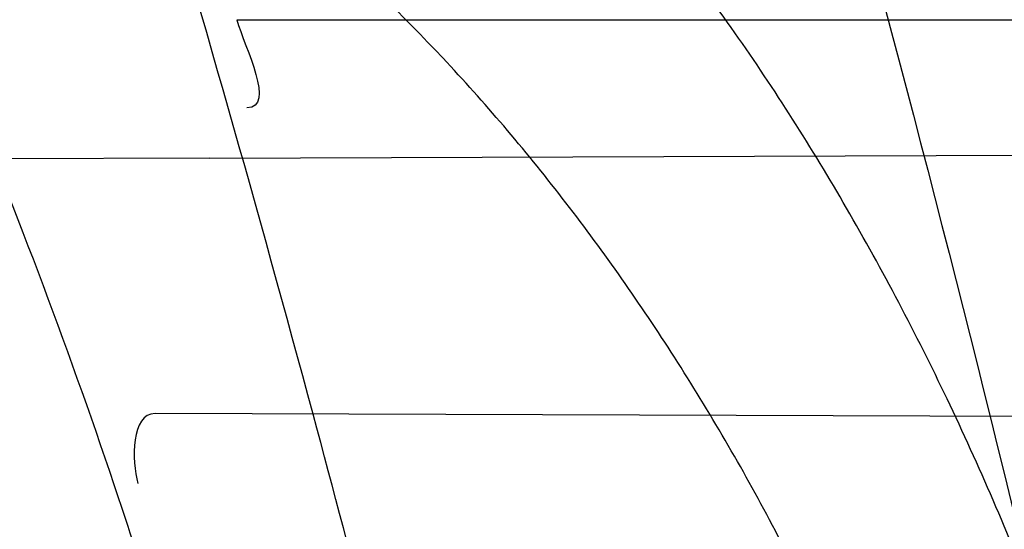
# Model space of a CAD drawing. Header units: millimetres. Extents: x 0 to 297, y 0 to 210.
# Tile 48 of 256: x 143.47393 to 143.49244, y 91.08334 to 91.09291. Entities that reach past the tile are written whole.
import ezdxf

# ---------------------------------------------------------------- set-up
doc = ezdxf.new("R2010")
doc.units = ezdxf.units.MM
doc.header["$LTSCALE"] = 16.335
doc.layers.get('0').update_dxf_attribs({"linetype": 'CONTINUOUS'})
for name, color, linetype in [('01_GLOBAL', 7, 'CONTINUOUS'), ('INTFCLR_1', 7, 'CONTINUOUS'), ('INTFCLR_144815', 7, 'CONTINUOUS')]:
    doc.layers.add(name, color=color, linetype=linetype)

msp = doc.modelspace()

# ---------------------------------------------------------------- linework, layer by layer
at = {"color": 7, "linetype": 'Continuous'}
msp.add_circle((144.2368034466, 92.193132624), 3.04, dxfattribs=at)
at = {"color": 9, "linetype": 'Continuous'}
msp.add_arc((144.2368034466, 92.193132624), 3.001038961, 182.9674534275, 267.0325465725, dxfattribs=at)
at = {"layer": '01_GLOBAL', "color": 7, "linetype": 'Continuous'}
msp.add_circle((144.2368034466, 92.193132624), 3.08, dxfattribs=at)
at = {"layer": 'INTFCLR_1', "color": 9, "linetype": 'Continuous'}
for p, q in [((143.4780083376, 91.09290896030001), (143.5463152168, 91.09290896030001)), ((143.4774988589, 91.0903084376), (143.5469236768, 91.0905507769)), ((143.5042716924, 91.08541602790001), (143.4764746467, 91.0855130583))]:
    msp.add_line(p, q, dxfattribs=at)
at = {"layer": 'INTFCLR_1', "color": 6, "linetype": 'Continuous'}
msp.add_line((143.4774988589, 91.0903084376), (143.4152219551, 91.0900910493), dxfattribs=at)
for radius, start, end in [(0.4827613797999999, 270, 90.00000002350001), (0.4587930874, 270, 90.00000002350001), (0.417241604, 12.6566595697, 15.0858372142)]:
    msp.add_arc((143.076579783, 90.97690896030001), radius, start, end, dxfattribs=at)
at = {"layer": 'INTFCLR_1', "color": 9, "linetype": 'Continuous'}
msp.add_arc((143.076579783, 90.97690896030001), 0.417241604, 15.0858372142, 18.3537618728, dxfattribs=at)
for points, knots in [([(143.505791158, 90.8276271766), (143.5067409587, 90.8302116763), (143.5086022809, 90.8354304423), (143.5121486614, 90.84601401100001), (143.5179028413, 90.8650111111), (143.5232385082, 90.8873082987), (143.5267617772, 90.90723622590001), (143.5282429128, 90.9174118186), (143.5290073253, 90.92329723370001), (143.5307716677, 90.93807275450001), (143.5326049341, 90.9633194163), (143.5323109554, 90.99310602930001), (143.5309256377, 91.0124090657), (143.5300542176, 91.021322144), (143.5294126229, 91.02725019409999), (143.5274302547, 91.04325002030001), (143.5229291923, 91.06887020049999), (143.5164430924, 91.09388353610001), (143.5118037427, 91.1087295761), (143.5100588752, 91.1140398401), (143.5074043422, 91.1218621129), (143.501415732, 91.13821577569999), (143.4910739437, 91.16221785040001), (143.4792964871, 91.1848938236), (143.4710860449, 91.1988510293), (143.4672487, 91.2050639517), (143.4646994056, 91.2091138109), (143.4578048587, 91.21976497), (143.446251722, 91.2361118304), (143.4302039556, 91.2560120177), (143.4166114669, 91.2709286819), (143.4071163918, 91.280463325), (143.4018664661, 91.2855115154), (143.3945821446, 91.292319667), (143.3843862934, 91.301234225), (143.373349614, 91.3098835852), (143.3667450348, 91.31458051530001), (143.3640805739, 91.316384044), (143.3625174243, 91.3174211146), (143.360134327, 91.3189510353), (143.3576340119, 91.3204557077), (143.3554317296, 91.3216111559), (143.3541938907, 91.32218598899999), (143.3532081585, 91.3225375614), (143.3525262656, 91.3226967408), (143.3519536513, 91.3226102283), (143.3518421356, 91.322071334), (143.35211692, 91.3214756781), (143.35259409, 91.3206502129), (143.3533650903, 91.31961113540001), (143.354392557, 91.3183442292), (143.3556852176, 91.31685831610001), (143.3572290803, 91.3151525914), (143.358673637, 91.31359842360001), (143.3599466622, 91.3122446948), (143.3621637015, 91.30990205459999), (143.3658426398, 91.3060562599), (143.3733257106, 91.29820400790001), (143.3814986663, 91.2893945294), (143.3889438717, 91.2809746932), (143.3935459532, 91.2756206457), (143.4009463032, 91.2668314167), (143.4122758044, 91.252588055), (143.4271285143, 91.2318655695), (143.4378788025, 91.2149484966), (143.4449171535, 91.2029069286), (143.4496927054, 91.19443764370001), (143.457931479, 91.1789786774), (143.4689344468, 91.1556341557), (143.4765250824, 91.1361710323), (143.480055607, 91.1260798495)], [0, 0, 0, 0, 0.0103790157, 0.0208837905, 0.0420711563, 0.0851838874, 0.1071959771, 0.1183352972, 0.1239410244, 0.1295662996, 0.174425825, 0.2192336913, 0.2417180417, 0.247353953, 0.2529903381, 0.2641931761, 0.3081223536, 0.3509244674, 0.3614867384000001, 0.3667496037, 0.3719933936, 0.3926231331, 0.4323811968, 0.4704128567, 0.4888542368, 0.4934078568, 0.4979383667, 0.5068920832, 0.5412323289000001, 0.5733304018, 0.6031976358, 0.6172527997, 0.6240454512, 0.6306500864, 0.6548352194, 0.6750684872, 0.6834752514, 0.6853781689, 0.6871962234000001, 0.6905460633, 0.6960524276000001, 0.6981915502, 0.6999110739, 0.7012078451, 0.7020914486, 0.7026255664, 0.703100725, 0.7038824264, 0.7050749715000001, 0.7066970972, 0.7087489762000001, 0.7112252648, 0.7141188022, 0.7174211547, 0.7192230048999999, 0.7211233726, 0.7295789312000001, 0.7392839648, 0.7620096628, 0.7748693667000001, 0.7816473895, 0.7886214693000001, 0.8181786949, 0.8502212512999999, 0.8846823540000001, 0.8936821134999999, 0.9027944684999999, 0.9213301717, 0.9597016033, 1, 1, 1, 1]), ([(143.3574002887, 91.32090895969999), (143.3579828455, 91.3209088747), (143.360948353, 91.3197357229), (143.3643531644, 91.3177442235), (143.3676585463, 91.31566523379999), (143.3692467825, 91.31463053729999), (143.3719545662, 91.31283211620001), (143.378664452, 91.3081521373), (143.3898825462, 91.2995381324), (143.4002548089, 91.29065717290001), (143.4076654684, 91.28387553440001), (143.4130031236, 91.27885055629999), (143.422653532, 91.2693642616), (143.4364709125, 91.2545242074), (143.4527894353, 91.23472347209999), (143.4645442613, 91.2184512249), (143.4715593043, 91.2078481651), (143.474151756, 91.2038188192), (143.4780526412, 91.1976396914), (143.4863962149, 91.18376385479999), (143.4983688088, 91.16121559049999), (143.5088888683, 91.1373346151), (143.5149812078, 91.1210611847), (143.5176807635, 91.1132799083), (143.5194547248, 91.1079989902), (143.524169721, 91.0932405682), (143.5307635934, 91.068371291), (143.5353421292, 91.0428843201), (143.5373581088, 91.02696958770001), (143.5380104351, 91.0210743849), (143.5388963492, 91.01221151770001), (143.5403047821, 90.993017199), (143.5406037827, 90.96339318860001), (143.5387395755, 90.93828707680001), (143.5369460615, 90.9235962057), (143.5361688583, 90.9177433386), (143.5346627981, 90.9076231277), (143.5310794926, 90.8877998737), (143.5256534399, 90.86562413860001), (143.5198047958, 90.8467377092), (143.5161994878, 90.83621326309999), (143.5143072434, 90.8310236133), (143.5133416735, 90.828453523)], [0, 0, 0, 0, 0.0031306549, 0.0166311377, 0.0214593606, 0.0240790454, 0.0268205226, 0.0389267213, 0.0680356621, 0.1027866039, 0.1122691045, 0.1220183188, 0.1421809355, 0.1849822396, 0.2309158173, 0.2799873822, 0.2927706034, 0.2992370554, 0.3057353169, 0.3320403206, 0.3862319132, 0.4428084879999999, 0.4721383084, 0.4795908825, 0.487069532, 0.5020757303, 0.5628487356, 0.6251729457, 0.6410612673, 0.6490543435, 0.6570463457, 0.6889269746, 0.7524526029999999, 0.8160592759, 0.8240370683, 0.8319876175, 0.8477879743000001, 0.8790177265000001, 0.9402188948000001, 0.970317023, 0.9852457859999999, 1, 1, 1, 1]), ([(143.4782142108, 91.07575146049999), (143.4778432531, 91.07717322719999), (143.4772516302, 91.0792938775), (143.4763913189, 91.0820936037), (143.4750599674, 91.0861664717), (143.4728492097, 91.09203419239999), (143.4701809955, 91.0976425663), (143.4682125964, 91.1011630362), (143.4668805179, 91.10340012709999), (143.4644747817, 91.1070712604), (143.4606652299, 91.1118482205), (143.456701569, 91.11554701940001), (143.453888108, 91.11769080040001), (143.4519718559, 91.1190336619), (143.4484919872, 91.1211788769), (143.4431212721, 91.1236822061), (143.4379877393, 91.12526904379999), (143.4344326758, 91.1261085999), (143.4319715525, 91.1266220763), (143.4275405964, 91.1273837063), (143.420994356, 91.1280917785), (143.4142890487, 91.1284340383), (143.4094678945, 91.128544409), (143.4066374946, 91.1285772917), (143.4023062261, 91.1285997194), (143.3957460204, 91.128539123), (143.3869266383, 91.1283515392), (143.3810082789, 91.12819192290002), (143.3780296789, 91.12810376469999)], [0, 0, 0, 0, 0.0346278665, 0.051871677, 0.0690216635, 0.135606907, 0.1994957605, 0.215141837, 0.2306514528, 0.2608466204, 0.3185308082, 0.3741944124, 0.3880448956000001, 0.4018755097, 0.4293241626, 0.4842905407, 0.5409817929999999, 0.5556132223, 0.5703744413, 0.6002237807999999, 0.6615312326, 0.7254044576, 0.7584008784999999, 0.7751754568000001, 0.7921112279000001, 0.8604747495, 0.9297738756, 1, 1, 1, 1]), ([(143.480055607, 91.1260798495), (143.4837259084, 91.1155891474), (143.4903909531, 91.0940316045), (143.4967360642, 91.0663225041), (143.4998687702, 91.04781634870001), (143.5011284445, 91.03908602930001), (143.5019170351, 91.03321160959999), (143.5038463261, 91.0170292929), (143.5057008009, 90.99034417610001), (143.5054397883, 90.96356436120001), (143.5044671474, 90.9471924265), (143.504022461, 90.9412179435), (143.5032714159, 90.9323261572), (143.5012002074, 90.91339241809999), (143.4963788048, 90.88484585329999), (143.49048443, 90.86114028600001), (143.4864832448, 90.8475354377), (143.4848602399, 90.84220041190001), (143.4819377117, 90.8330489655), (143.4757637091, 90.8153843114), (143.4658991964, 90.7913053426), (143.4557508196, 90.7706295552), (143.4492053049, 90.7585613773), (143.4468307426, 90.7543048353), (143.4433023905, 90.74809499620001), (143.4357024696, 90.7352960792), (143.4236423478, 90.7168780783), (143.4088585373, 90.6967735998), (143.3981978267, 90.6836583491), (143.3920521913, 90.6764597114), (143.3897353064, 90.67377295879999), (143.3858253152, 90.6693041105), (143.3786022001, 90.6612629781), (143.3707422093, 90.65288706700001), (143.3636495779, 90.6454713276), (143.3593994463, 90.6410102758), (143.3560255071, 90.6373676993), (143.3538487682, 90.6348460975), (143.3526496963, 90.6332520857), (143.3521523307, 90.6324062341), (143.3518509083, 90.63179937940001), (143.3519780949, 90.6310096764), (143.3536612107, 90.6313530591), (143.3555127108, 90.6322404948), (143.3588652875, 90.6340529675), (143.3620632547, 90.63609007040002), (143.3646891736, 90.63783994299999), (143.3663741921, 90.6389985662), (143.3692060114, 90.6409804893), (143.3737350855, 90.64429641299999), (143.3800639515, 90.6492162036), (143.3895251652, 90.6570018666), (143.3979931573, 90.6645963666), (143.4054028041, 90.6717023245), (143.4107134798, 90.67694344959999), (143.4202844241, 90.68681168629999), (143.4339256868, 90.7022001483), (143.4499433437, 90.72266038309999), (143.4614126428, 90.7394215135), (143.4682300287, 90.75032242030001), (143.4707469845, 90.75446396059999), (143.4745342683, 90.76081850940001), (143.4826220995, 90.77508671), (143.4941655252, 90.79824657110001), (143.5021068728, 90.8176018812), (143.505791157, 90.8276271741)], [0, 0, 0, 0, 0.0419354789, 0.08505031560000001, 0.1071497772, 0.1127379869, 0.1183317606, 0.1295131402, 0.1742263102, 0.2191466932, 0.230445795, 0.2361065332, 0.241751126, 0.2641147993, 0.3079545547, 0.3508736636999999, 0.3561840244, 0.3614616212, 0.3719139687, 0.3924297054, 0.4320526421, 0.4700131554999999, 0.4792642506, 0.483852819, 0.4884035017, 0.5062126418, 0.5400088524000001, 0.5714206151, 0.6003317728, 0.6037560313, 0.6071340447, 0.6137178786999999, 0.6261602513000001, 0.6479155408, 0.6570536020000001, 0.6648783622, 0.6711643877, 0.6757843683, 0.6774462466, 0.6786751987, 0.6794900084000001, 0.6799813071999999, 0.6813020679, 0.6842478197, 0.6888651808, 0.6950795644, 0.6987591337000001, 0.70073729, 0.7027989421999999, 0.7117993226, 0.7219139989, 0.7330405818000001, 0.7580265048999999, 0.7648041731, 0.7717766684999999, 0.7861782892, 0.816667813, 0.8493175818, 0.8841610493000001, 0.8932352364, 0.8978283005, 0.9024468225, 0.9211469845, 0.9596997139, 1, 1, 1, 1]), ([(143.4760311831, 91.07510722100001), (143.4756628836, 91.0764621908), (143.4750755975, 91.07848288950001), (143.4742230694, 91.081149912), (143.4729040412, 91.0850335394), (143.4707156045, 91.0906309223), (143.4680853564, 91.0959748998), (143.4661490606, 91.09933023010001), (143.464837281, 91.10146586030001), (143.4624672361, 91.1049749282), (143.4587207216, 91.1095433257), (143.4548405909, 91.11307904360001), (143.4520891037, 91.1151331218), (143.4502128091, 91.1164235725), (143.4468054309, 91.11848832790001), (143.4415565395, 91.1209060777), (143.4365468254, 91.1224535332), (143.433077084, 91.1232793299), (143.4306756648, 91.12378839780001), (143.4263533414, 91.12454734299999), (143.419970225, 91.1252773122), (143.4134314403, 91.12566151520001), (143.4087303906, 91.12581108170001), (143.4059708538, 91.12586891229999), (143.401748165, 91.1259307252), (143.3953515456, 91.1259367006), (143.3867501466, 91.12584804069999), (143.3809773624, 91.1257570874), (143.3780715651, 91.1257063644)], [0, 0, 0, 0, 0.0341067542, 0.0511005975, 0.068008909, 0.1337310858, 0.1969343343, 0.2124407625, 0.2278215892, 0.257805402, 0.3152480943, 0.3708921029, 0.3847695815, 0.3986396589, 0.4261925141, 0.481455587, 0.5385040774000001, 0.553232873, 0.5680896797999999, 0.5981246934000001, 0.6597952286, 0.7240152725, 0.7571801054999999, 0.774039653, 0.7910593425, 0.8597607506, 0.9294066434, 1, 1, 1, 1]), ([(143.3574002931, 90.6329089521), (143.3572429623, 90.6329089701), (143.3568577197, 90.6329849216), (143.3568775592, 90.6336774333), (143.3572897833, 90.63438990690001), (143.3580025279, 90.63544892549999), (143.3590890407, 90.6367667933), (143.3605161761, 90.6383861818), (143.3622809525, 90.6402852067), (143.364262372, 90.64235883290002), (143.366417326, 90.6445772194), (143.3695810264, 90.647809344), (143.3761156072, 90.6544648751), (143.384127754, 90.66278898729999), (143.391492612, 90.67078447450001), (143.3954790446, 90.6752283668), (143.3978410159, 90.6779000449), (143.4041032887, 90.6850552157), (143.4149655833, 90.6980920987), (143.4300350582, 90.7180883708), (143.4423327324, 90.7364164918), (143.4500842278, 90.74915778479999), (143.4536819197, 90.7553382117), (143.4561024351, 90.75957339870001), (143.4627716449, 90.77157583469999), (143.4731139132, 90.7921423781), (143.4831746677, 90.8161140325), (143.4894718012, 90.8337029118), (143.4924519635, 90.8428134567), (143.4941067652, 90.8481240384), (143.4981845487, 90.86166066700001), (143.5041933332, 90.8852508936), (143.5091109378, 90.9136744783), (143.5112232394, 90.9325267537), (143.5119890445, 90.94137893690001), (143.5124424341, 90.9473263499), (143.5134340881, 90.9636235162), (143.5137003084, 90.9902855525), (143.5118091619, 91.01685089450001), (143.5098423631, 91.03295754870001), (143.5090383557, 91.0388051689), (143.5077538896, 91.047496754), (143.5045588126, 91.0659242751), (143.498087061, 91.0935137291), (143.4912937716, 91.1149624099), (143.4875537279, 91.1253987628)], [0, 0, 0, 0, 0.0008731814, 0.0017184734, 0.0032338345, 0.0055641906, 0.008732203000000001, 0.0127298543, 0.0175349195, 0.0231216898, 0.028646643, 0.0346996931, 0.0482229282, 0.0804128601, 0.09881585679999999, 0.1085510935, 0.1135452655, 0.1186072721, 0.1613234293, 0.207686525, 0.2575125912, 0.2837456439, 0.2904463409, 0.297201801, 0.3108185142, 0.3666506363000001, 0.4248611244, 0.4549770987, 0.470314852, 0.4780577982, 0.4858479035, 0.548777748, 0.6130125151, 0.6457681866, 0.6540348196, 0.6623247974, 0.6788712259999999, 0.7446474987, 0.8101274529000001, 0.8265054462, 0.8346996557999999, 0.8428862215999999, 0.8752668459, 0.9384715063, 1, 1, 1, 1]), ([(143.4955718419, 91.07371202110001), (143.4952436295, 91.0751229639), (143.4944902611, 91.07789507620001), (143.4933147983, 91.0812724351), (143.492241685, 91.08388270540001), (143.4911029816, 91.0863876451), (143.4895429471, 91.0893555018), (143.4877777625, 91.0921348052), (143.4862617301, 91.0941991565), (143.4839807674, 91.09701864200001), (143.4814054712, 91.0995307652), (143.4785838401, 91.1016195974), (143.4767003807, 91.10286315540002), (143.4732882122, 91.1047454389), (143.4696059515, 91.10607901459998), (143.4663573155, 91.10685173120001), (143.4641216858, 91.1072857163), (143.4600670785, 91.10781242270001), (143.4565390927, 91.1078933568), (143.4541697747, 91.10782830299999)], [0, 0, 0, 0, 0.0736783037, 0.1459642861, 0.18172594, 0.2171910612, 0.2858878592, 0.3520712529, 0.3844359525, 0.4161009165, 0.5365327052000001, 0.5657771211, 0.5946184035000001, 0.6512644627, 0.7636610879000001, 0.7922337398, 0.8211066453, 0.8794481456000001, 1, 1, 1, 1]), ([(143.4921648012, 91.07290896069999), (143.4918383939, 91.0741501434), (143.4910923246, 91.07659026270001), (143.4899360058, 91.0795531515), (143.4888853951, 91.08184362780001), (143.4877674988, 91.0840485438), (143.4862377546, 91.08666227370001), (143.484516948, 91.08910176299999), (143.4830420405, 91.0909140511), (143.4808053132, 91.0934144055), (143.4782971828, 91.0956242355), (143.475577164, 91.0974540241), (143.4737473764, 91.09855641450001), (143.4704255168, 91.1002302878), (143.466872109, 91.1014110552), (143.4637402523, 91.10210828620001), (143.4615790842, 91.1025003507), (143.4576633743, 91.10299027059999), (143.4542595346, 91.1030824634), (143.4519711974, 91.10304252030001)], [0, 0, 0, 0, 0.0701429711, 0.1392985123, 0.1736599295, 0.2078369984, 0.2743812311, 0.3389829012, 0.370778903, 0.4020358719, 0.5223382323, 0.5518983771, 0.5811774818, 0.6390375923, 0.7549036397, 0.7844765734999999, 0.8144030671, 0.8749126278, 1, 1, 1, 1])]:
    msp.add_open_spline(points, degree=3, knots=knots, dxfattribs=at)
at = {"layer": 'INTFCLR_1', "color": 6, "linetype": 'Continuous'}
for points, knots in [([(143.391388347, 91.3209089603), (143.3904120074, 91.3209089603), (143.3921762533, 91.3175482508), (143.3936912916, 91.315694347), (143.3961672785, 91.3124411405), (143.3992225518, 91.30876154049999), (143.403128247, 91.3040654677), (143.4076936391, 91.29861198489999), (143.4125904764, 91.2926805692), (143.4174256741, 91.286720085), (143.4219266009, 91.28104271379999), (143.4260587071, 91.27571427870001), (143.4298162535, 91.27075815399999), (143.4332121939, 91.266182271), (143.4362702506, 91.26197618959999), (143.4390204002, 91.2581218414), (143.4414908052, 91.2545969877), (143.44370074, 91.2513921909), (143.4456749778, 91.24848640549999), (143.4474377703, 91.24585559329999), (143.4490168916, 91.24346918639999), (143.4504211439, 91.2413232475), (143.4516679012, 91.2393981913), (143.4527743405, 91.2376740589), (143.4537663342, 91.2361152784), (143.4546489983, 91.2347177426), (143.4556772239, 91.23307898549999), (143.456672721, 91.23147797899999), (143.4576979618, 91.229813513), (143.4585721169, 91.2283843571), (143.4595323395, 91.2268022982), (143.4605887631, 91.22504676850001), (143.4617562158, 91.22308812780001), (143.4630444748, 91.22090314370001), (143.464465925, 91.21846216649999), (143.4660286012, 91.2157418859), (143.4677482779, 91.21270225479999), (143.4696392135, 91.20930191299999), (143.4717186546, 91.20548838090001), (143.4740086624, 91.2011951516), (143.4765248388, 91.1963580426), (143.4792812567, 91.1909028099), (143.4822951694, 91.18473858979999), (143.4855914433, 91.1777384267), (143.4891913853, 91.16974930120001), (143.4931140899, 91.16057587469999), (143.4973740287, 91.14998328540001), (143.5019825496, 91.13763594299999), (143.5068772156, 91.12325026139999), (143.5117345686, 91.10722271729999), (143.5162134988, 91.0902287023), (143.5200746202, 91.0730385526), (143.5232856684, 91.05580143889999), (143.5258459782, 91.03858559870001), (143.5277689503, 91.0213883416), (143.5290609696, 91.0042502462), (143.529733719, 90.9871546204), (143.5297948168, 90.97012845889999), (143.5292510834, 90.9531560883), (143.5281065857, 90.9362397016), (143.5263644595, 90.9193928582), (143.5240214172, 90.9025816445), (143.5210770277, 90.88582850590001), (143.5175167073, 90.8690970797), (143.5133376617, 90.85240858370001), (143.5085942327, 90.8359945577), (143.5035656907, 90.8206525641), (143.4986112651, 90.80703250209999), (143.4940105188, 90.7954001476), (143.4897809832, 90.7854046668), (143.485903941, 90.7767502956), (143.4823616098, 90.7692115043), (143.4791285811, 90.76260345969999), (143.4761817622, 90.75678861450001), (143.4734988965, 90.7516551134), (143.4710647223, 90.7471189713), (143.4688610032, 90.7431068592), (143.466865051, 90.7395466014), (143.4650570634, 90.7363786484), (143.4634184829, 90.7335526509), (143.461937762, 90.7310351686), (143.4606041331, 90.72879595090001), (143.4594032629, 90.72680144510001), (143.4583170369, 90.7250147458), (143.457331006, 90.7234069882), (143.4564183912, 90.7219306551), (143.4555069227, 90.720467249), (143.4545265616, 90.7189048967), (143.4534184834, 90.71715367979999), (143.4521719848, 90.7152023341), (143.4507682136, 90.71302749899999), (143.4491853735, 90.7106037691), (143.4474055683, 90.7079124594), (143.4454085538, 90.7049352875), (143.4431685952, 90.701647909), (143.4406602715, 90.6980271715), (143.4378551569, 90.6940523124), (143.4347311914, 90.6897123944), (143.4312583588, 90.6849889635), (143.4274059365, 90.6798656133), (143.4231637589, 90.6743560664), (143.4185304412, 90.6684770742), (143.4135422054, 90.66229925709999), (143.408452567, 90.6561180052), (143.4036878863, 90.6504204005), (143.3995946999, 90.6455048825), (143.3963986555, 90.6416642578), (143.3938021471, 90.6382708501), (143.3922373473, 90.6363594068), (143.3903920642, 90.6329089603), (143.391388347, 90.6329089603)], [0, 0, 0, 0, 0.0038604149, 0.007501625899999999, 0.0124785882, 0.0188917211, 0.0268498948, 0.0364677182, 0.0470694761, 0.05724446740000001, 0.066818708, 0.0757144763, 0.0839053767, 0.0914099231, 0.0982451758, 0.1044667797, 0.1101313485, 0.11526428, 0.1198589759, 0.1240215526, 0.1277856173, 0.1311734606, 0.1341617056, 0.1368541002, 0.1392736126, 0.1414672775, 0.143389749, 0.1469230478, 0.1489215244, 0.1511192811, 0.1535471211, 0.1562389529, 0.1592204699, 0.1625628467, 0.1662680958, 0.1703891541, 0.1749670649, 0.1800767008, 0.1857729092, 0.1921414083, 0.199315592, 0.2073311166, 0.2163077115, 0.2264451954, 0.2379233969, 0.2509534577, 0.2658909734, 0.2830621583, 0.3030578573, 0.3259639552, 0.3492662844, 0.3725305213, 0.3956109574, 0.4185782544, 0.4413347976, 0.4640172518, 0.4865192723, 0.5089682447, 0.5313242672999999, 0.5536477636, 0.5759939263, 0.5982772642, 0.6207472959, 0.6432362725, 0.6658996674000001, 0.6887559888, 0.7107777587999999, 0.7297237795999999, 0.7460531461, 0.7602331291, 0.7726347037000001, 0.7835467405, 0.7931663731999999, 0.8017211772, 0.8093215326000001, 0.8160683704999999, 0.8220757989, 0.8274205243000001, 0.8322066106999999, 0.8364980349, 0.8403367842, 0.8437547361, 0.8468031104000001, 0.8495420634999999, 0.8520223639, 0.8542604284, 0.8564046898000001, 0.8588391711, 0.861553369, 0.8645986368, 0.8679945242, 0.8717882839, 0.8760445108, 0.8807522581, 0.8859628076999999, 0.8917731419, 0.8981681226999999, 0.9051985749, 0.9129160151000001, 0.9213486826, 0.9305434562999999, 0.9404096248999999, 0.9509435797, 0.9619432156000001, 0.9720502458, 0.9803711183, 0.9870628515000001, 0.9922716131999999, 0.9960607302, 1, 1, 1, 1]), ([(143.3913883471, 90.6329089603), (143.3925009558, 90.6329089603), (143.3944304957, 90.6342092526), (143.3973970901, 90.6359951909), (143.4007982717, 90.63846662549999), (143.4050037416, 90.641686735), (143.4100111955, 90.64579797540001), (143.4155298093, 90.6505901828), (143.4211292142, 90.6557134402), (143.4264144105, 90.6607775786), (143.43125736, 90.6656028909), (143.4356657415, 90.6701567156), (143.4396603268, 90.6744161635), (143.4432708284, 90.6783761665), (143.4465216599, 90.6820354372), (143.4494397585, 90.68539654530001), (143.4520627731, 90.68848206), (143.4544121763, 90.6912986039), (143.456513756, 90.6938607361), (143.4583900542, 90.69618388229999), (143.4600695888, 90.6982924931), (143.4615949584, 90.7002315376), (143.4630975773, 90.7021632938), (143.4646983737, 90.7042463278), (143.4663978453, 90.7064880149), (143.4680793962, 90.7087376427), (143.4697311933, 90.7109767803), (143.4714499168, 90.71333865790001), (143.4733525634, 90.7159926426), (143.4754791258, 90.7190089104), (143.477855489, 90.7224451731), (143.4805066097, 90.7263640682), (143.4834545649, 90.73083052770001), (143.4867221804, 90.73592456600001), (143.4903444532, 90.7417581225), (143.4943554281, 90.74846001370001), (143.4987865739, 90.7561875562), (143.5036710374, 90.7651488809), (143.5090369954, 90.7755879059), (143.5149200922, 90.78786990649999), (143.5212054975, 90.8021696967), (143.5274896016, 90.8180379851), (143.5333654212, 90.8347684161), (143.5385840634, 90.85172715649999), (143.543100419, 90.8687485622), (143.5469295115, 90.8858143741), (143.5500694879, 90.9028343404), (143.5525457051, 90.9198546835), (143.5543635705, 90.93680288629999), (143.5555404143, 90.953705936), (143.5560867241, 90.9705470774), (143.5560112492, 90.9873292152), (143.5553196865, 91.00406232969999), (143.5540157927, 91.0207358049), (143.5520992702, 91.03735679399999), (143.5495685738, 91.05392286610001), (143.5464237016, 91.0704086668), (143.5426520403, 91.08685112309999), (143.5382472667, 91.1032296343), (143.5331875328, 91.11956315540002), (143.527486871, 91.1357686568), (143.5213730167, 91.1512348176), (143.515238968, 91.1652433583), (143.5094946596, 91.17729987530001), (143.5042564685, 91.18755505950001), (143.4994933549, 91.19635787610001), (143.4951738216, 91.20395281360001), (143.4912628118, 91.21054467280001), (143.4877284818, 91.21628951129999), (143.4845342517, 91.2213187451), (143.4816534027, 91.22572797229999), (143.4790579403, 91.22960449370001), (143.4767281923, 91.23301003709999), (143.4746357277, 91.2360102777), (143.472765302, 91.23864767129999), (143.4710870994, 91.24097947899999), (143.46957943, 91.2430470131), (143.4681380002, 91.2450001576), (143.4666395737, 91.2470074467), (143.4649885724, 91.2491911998), (143.463288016, 91.2514092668), (143.4615819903, 91.2536039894), (143.4598543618, 91.2557981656), (143.4579581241, 91.2581730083), (143.4558400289, 91.260784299), (143.4534675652, 91.2636590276), (143.4508179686, 91.26680939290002), (143.447859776, 91.2702519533), (143.4445666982, 91.2739955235), (143.4409044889, 91.27805121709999), (143.4368464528, 91.28241728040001), (143.4323696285, 91.2870829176), (143.4274456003, 91.2920302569), (143.4220754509, 91.2972158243), (143.4163486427, 91.3024971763), (143.410661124, 91.30747107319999), (143.4054543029, 91.3117747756), (143.4010724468, 91.3151480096), (143.3975442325, 91.3177259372), (143.3944939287, 91.3195690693), (143.3925216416, 91.3209089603), (143.3913883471, 91.3209089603)], [0, 0, 0, 0, 0.0042187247, 0.0081401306, 0.0133978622, 0.0200459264, 0.0282638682, 0.0379443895, 0.0477615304, 0.05703690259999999, 0.0656973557, 0.0736821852, 0.0810680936, 0.0878383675, 0.0940009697, 0.0996271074, 0.1047154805, 0.1093563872, 0.1135342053, 0.1172803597, 0.1206792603, 0.1237557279, 0.1266349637, 0.1299589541, 0.1337168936, 0.1373013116, 0.1406085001, 0.1442672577, 0.148377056, 0.1529904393, 0.1582606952, 0.164218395, 0.1709303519, 0.1785521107, 0.1871652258, 0.1969659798, 0.2081658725, 0.2209392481, 0.2356613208, 0.2526660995, 0.2725685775, 0.2948769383, 0.3173640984, 0.3397873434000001, 0.3621386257, 0.3841211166, 0.4060891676, 0.4277469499, 0.4493218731, 0.470705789, 0.4919793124, 0.5131981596, 0.5343255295, 0.5554668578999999, 0.5765984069, 0.5977513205, 0.6189954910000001, 0.6402209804, 0.6617015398, 0.6832900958, 0.7050415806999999, 0.7268239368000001, 0.7463339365, 0.7630160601, 0.7774553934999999, 0.7899931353, 0.8009638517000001, 0.8105830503, 0.8190545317, 0.8265380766, 0.8331730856, 0.8390248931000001, 0.8442268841, 0.8488182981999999, 0.8528943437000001, 0.8564866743, 0.8597116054, 0.8625968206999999, 0.8656908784, 0.8692094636, 0.8729771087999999, 0.8762884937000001, 0.879749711, 0.8835661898, 0.8878115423, 0.8924986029, 0.8976989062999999, 0.9034198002, 0.9097088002, 0.9166034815, 0.9241390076, 0.9323094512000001, 0.9411199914, 0.9506041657, 0.9606137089, 0.9706541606, 0.9792553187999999, 0.9862062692, 0.9916647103, 0.9957028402, 1, 1, 1, 1])]:
    msp.add_open_spline(points, degree=3, knots=knots, dxfattribs=at)
for points in [[(143.4780083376, 91.09290896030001), (143.4781622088, 91.0923755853), (143.4787524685, 91.0912562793), (143.4781973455, 91.09125434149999)], [(143.4764746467, 91.0855130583), (143.4760225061, 91.0855146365), (143.4760320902, 91.0846335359), (143.4761480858, 91.0841965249)]]:
    msp.add_open_spline(points, degree=3, dxfattribs=at)
at = {"layer": 'INTFCLR_144815', "color": 6, "linetype": 'Continuous'}
for radius in [0.5104906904, 0.4864760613]:
    msp.add_circle((143.076579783, 90.97690896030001), radius, dxfattribs=at)
for radius, start, end in [(0.7037433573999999, 313.9937911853, 154.5150993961), (0.6797433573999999, 312.9543589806, 154.5144414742), (0.6572577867, 282.2440355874, 71.2863570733)]:
    msp.add_arc((143.076579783, 90.97690896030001), radius, start, end, dxfattribs=at)
at = {"layer": 'INTFCLR_144815', "color": 9, "linetype": 'Continuous'}
for centre, radius, start, end in [((143.076579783, 90.97690896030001), 0.6528896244, 292.4997540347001, 54.0964566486), ((143.0765826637, 90.97691030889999), 0.5889741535, 292.4997540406, 54.09645665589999), ((143.0766003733, 90.97691387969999), 0.5790161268, 311.2505121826, 48.7494878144)]:
    msp.add_arc(centre, radius, start, end, dxfattribs=at)
at = {"layer": 'INTFCLR_144815', "color": 6, "linetype": 'Continuous'}
for points, knots in [([(143.559959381, 90.9769089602), (143.559959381, 90.97942306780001), (143.5599220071, 90.98445191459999), (143.5597537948, 90.991994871), (143.5594733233, 90.9995378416), (143.5590804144, 91.0070808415), (143.5585748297, 91.01462372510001), (143.5579562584, 91.0221664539), (143.5572243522, 91.02970866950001), (143.5563786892, 91.0372501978), (143.5554188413, 91.0447904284), (143.5543443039, 91.05232900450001), (143.5531546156, 91.0598649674), (143.5518492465, 91.0673976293), (143.5504277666, 91.0749256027), (143.5488896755, 91.0824478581), (143.5472346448, 91.08996252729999), (143.5454623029, 91.097468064), (143.5435725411, 91.1049619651), (143.5415652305, 91.1124420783), (143.5394406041, 91.11990520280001), (143.5371989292, 91.1273484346), (143.5348409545, 91.13476773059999), (143.5323675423, 91.1421592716), (143.529780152, 91.1495180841), (143.5270804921, 91.1568392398), (143.5242709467, 91.1641167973), (143.5213543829, 91.17134449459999), (143.5183344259, 91.17851521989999), (143.5152154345, 91.1856212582), (143.5120026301, 91.19265416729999), (143.5087022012, 91.19960473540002), (143.505321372, 91.2064630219), (143.5018684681, 91.2132183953), (143.4983529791, 91.2198595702), (143.4947855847, 91.22637469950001), (143.4911781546, 91.2327514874), (143.4875436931, 91.2389773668), (143.4838962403, 91.24503970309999), (143.4802507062, 91.2509260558), (143.4766226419, 91.2566244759), (143.473027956, 91.2621238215), (143.4694825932, 91.2674140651), (143.4660021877, 91.2724865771), (143.4626017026, 91.2773343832), (143.459295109, 91.2819523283), (143.4560950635, 91.2863372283), (143.4530128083, 91.2904877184), (143.4500581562, 91.2944040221), (143.4472396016, 91.29808760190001), (143.4445638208, 91.3015416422), (143.4420354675, 91.3047711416), (143.4396569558, 91.3077830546), (143.4374291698, 91.31058532), (143.4353519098, 91.3131862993), (143.4334244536, 91.3155941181), (143.4316455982, 91.3178166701), (143.4300138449, 91.3198614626), (143.4285275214, 91.32173548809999), (143.4271849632, 91.3234451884), (143.4259844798, 91.3249961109), (143.4249241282, 91.3263946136), (143.4240021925, 91.3276429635), (143.4232155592, 91.32875491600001), (143.422565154, 91.3297078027), (143.4220400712, 91.3305844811), (143.4215107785, 91.33140008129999), (143.4211293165, 91.33289918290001), (143.4216624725, 91.3329088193)], [0, 0, 0, 0, 0.0193232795, 0.0386507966, 0.0579870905, 0.0773359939, 0.09670230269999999, 0.1160891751, 0.1355014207, 0.154941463, 0.1744140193, 0.1939206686, 0.213465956, 0.2330500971, 0.2526769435, 0.2723457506, 0.2920596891, 0.3118161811, 0.3316171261, 0.3514582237, 0.3713396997, 0.3912550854, 0.4112023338, 0.4311723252, 0.4511600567, 0.471153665, 0.4911437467, 0.5111161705, 0.5310553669, 0.5509435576, 0.5707599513, 0.5904809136, 0.6100798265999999, 0.6295269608, 0.6487896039, 0.6678319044, 0.6866152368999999, 0.7050985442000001, 0.7232388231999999, 0.7409918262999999, 0.758313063, 0.7751587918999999, 0.7914870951, 0.8072590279, 0.8224396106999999, 0.8369988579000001, 0.8509122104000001, 0.8641615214, 0.8767332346, 0.8886179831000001, 0.8998102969, 0.9103147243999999, 0.9201416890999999, 0.9293075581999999, 0.9378296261, 0.9457257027, 0.9530130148, 0.9597096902, 0.9658325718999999, 0.9713969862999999, 0.9764171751, 0.9809076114, 0.9848822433, 0.9883555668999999, 0.9913411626, 0.9938520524, 0.9959015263, 1, 1, 1, 1]), ([(143.433067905, 90.62090910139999), (143.4328265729, 90.6209135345), (143.4324756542, 90.62173267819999), (143.4330197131, 90.6224610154), (143.4334366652, 90.6233453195), (143.4339703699, 90.62419814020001), (143.4346161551, 90.625198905), (143.4354019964, 90.62633936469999), (143.4363208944, 90.62762784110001), (143.4373778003, 90.629067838), (143.4385738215, 90.6306651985), (143.4399109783, 90.6324252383), (143.441391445, 90.63435475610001), (143.4430186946, 90.6364625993), (143.4447956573, 90.638757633), (143.4467226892, 90.6412461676), (143.4487964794, 90.6439306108), (143.4510117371, 90.6468115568), (143.4533657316, 90.6498936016), (143.4558612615, 90.6531893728), (143.4585019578, 90.6567137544), (143.461284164, 90.6604731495), (143.4641988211, 90.6644674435), (143.4672349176, 90.66869431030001), (143.4703835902, 90.673154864), (143.473633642, 90.6778472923), (143.4769725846, 90.6827680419), (143.4803867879, 90.68791175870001), (143.4838617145, 90.69327133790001), (143.4873822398, 90.69883811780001), (143.4909329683, 90.704602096), (143.4944985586, 90.7105522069), (143.4980640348, 90.7166766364), (143.5016150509, 90.7229631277), (143.5051380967, 90.72939925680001), (143.508620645, 90.7359726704), (143.5120512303, 90.7426712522), (143.5154195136, 90.7494833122), (143.5187162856, 90.75639770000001), (143.5219334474, 90.7634039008), (143.5250639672, 90.77049210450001), (143.5281017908, 90.777653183), (143.5310417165, 90.78487857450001), (143.5338798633, 90.7921616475), (143.5366072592, 90.7994810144), (143.5392210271, 90.8068281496), (143.5417223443, 90.8142048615), (143.5441140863, 90.8216202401), (143.5463966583, 90.8290768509), (143.5485670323, 90.8365654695), (143.5506238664, 90.84408177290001), (143.5525648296, 90.8516162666), (143.5543887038, 90.8591617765), (143.5560958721, 90.86671694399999), (143.5576869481, 90.8742815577), (143.5591625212, 90.881855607), (143.5605229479, 90.88943824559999), (143.5617683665, 90.89702739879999), (143.5628989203, 90.9046205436), (143.5639149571, 90.91221615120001), (143.5648169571, 90.91981379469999), (143.5656053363, 90.9274129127), (143.5662804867, 90.9350130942), (143.5668427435, 90.942613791), (143.5672924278, 90.9502149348), (143.5676297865, 90.9578162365), (143.5678550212, 90.9654177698), (143.5679682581, 90.97301929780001), (143.5679695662, 90.9806209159), (143.567858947, 90.9882224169), (143.5676363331, 90.99582392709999), (143.5673015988, 91.00342523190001), (143.5668545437, 91.01102638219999), (143.5662949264, 91.0186270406), (143.5656224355, 91.0262270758), (143.5648367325, 91.0338260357), (143.5639374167, 91.0414235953), (143.5629240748, 91.0490191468), (143.5617962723, 91.05661196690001), (143.5605535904, 91.0642010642), (143.5591956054, 91.07178539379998), (143.5577218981, 91.0793638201), (143.5561322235, 91.0869343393), (143.5544265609, 91.09449419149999), (143.5526049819, 91.10204067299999), (143.5506674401, 91.10957186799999), (143.5486137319, 91.117086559), (143.5464439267, 91.1245825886), (143.5441586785, 91.13205611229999), (143.5417591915, 91.139502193), (143.5392470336, 91.1469155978), (143.5366239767, 91.1542912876), (143.5338923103, 91.16162359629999), (143.5310549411, 91.16890614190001), (143.5281154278, 91.1761319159), (143.525078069, 91.1832932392), (143.5219479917, 91.1903817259), (143.5187312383, 91.19738826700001), (143.5154348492, 91.20430302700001), (143.512066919, 91.2111154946), (143.5086366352, 91.2178145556), (143.5051543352, 91.2243885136), (143.5016314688, 91.2308252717), (143.4980805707, 91.2371124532), (143.4945151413, 91.2432376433), (143.4909495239, 91.24918858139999), (143.4873986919, 91.2549534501), (143.4838779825, 91.2605211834), (143.480402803, 91.2658817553), (143.4769882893, 91.27102648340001), (143.4736489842, 91.2759482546), (143.4703985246, 91.28064170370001), (143.4672493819, 91.28510330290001), (143.464212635, 91.2893314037), (143.4612978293, 91.29332617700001), (143.4585129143, 91.29708947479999), (143.4558642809, 91.3006245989), (143.4533568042, 91.30393610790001), (143.450993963, 91.30702956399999), (143.4487779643, 91.3099113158), (143.4467099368, 91.3125882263), (143.444790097, 91.3150674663), (143.4430178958, 91.31735635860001), (143.4413922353, 91.31946213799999), (143.4399116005, 91.32139186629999), (143.4385741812, 91.323152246), (143.4373781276, 91.32474964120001), (143.4363211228, 91.32618976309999), (143.4354021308, 91.3274783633), (143.4346162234, 91.32861891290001), (143.4339704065, 91.32961972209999), (143.4334366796, 91.3304725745), (143.4330197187, 91.3313568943), (143.4324756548, 91.33208523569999), (143.4328265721, 91.33290438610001), (143.433067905, 91.3329088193)], [0, 0, 0, 0, 0.0009310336, 0.002365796, 0.0034193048, 0.0047077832, 0.006237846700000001, 0.0080159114, 0.0100484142, 0.0123424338, 0.0149055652, 0.0177455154, 0.0208683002, 0.0242865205, 0.0280168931, 0.0320641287, 0.03642688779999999, 0.0411013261, 0.0460820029, 0.0513859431, 0.0570470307, 0.0630689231, 0.0694259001, 0.0761196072, 0.0831428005, 0.0904858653, 0.0981365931, 0.1060799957, 0.1142989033, 0.1227742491, 0.1314855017, 0.1404113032, 0.1495299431, 0.1588198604, 0.1682601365, 0.1778307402, 0.1875127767, 0.1972886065, 0.2071421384, 0.2170587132, 0.2270251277, 0.2370298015, 0.2470622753, 0.2571128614, 0.2671789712, 0.2771901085, 0.2871913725, 0.2972229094, 0.3072428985, 0.3172696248, 0.3272959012, 0.3372999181, 0.3472797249, 0.3572378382, 0.3671756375, 0.3770956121, 0.3870009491, 0.3968896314, 0.4067592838, 0.416611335, 0.4264476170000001, 0.4362699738, 0.4460792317, 0.4558777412, 0.465666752, 0.475448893, 0.4852256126, 0.4949995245, 0.5047720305, 0.5145458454, 0.5243224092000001, 0.5341044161, 0.5438932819, 0.5536914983, 0.5635002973, 0.5733219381, 0.5831577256, 0.5930094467, 0.6028783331, 0.6127653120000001, 0.6226711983, 0.6325970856, 0.6425436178, 0.6525082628, 0.6624891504, 0.6724871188, 0.6825027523, 0.6925369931, 0.7025869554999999, 0.7126463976, 0.7227116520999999, 0.7327783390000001, 0.742840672, 0.7528920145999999, 0.7629245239, 0.772929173, 0.7828957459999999, 0.7928124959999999, 0.8026662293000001, 0.8124423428, 0.8221246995, 0.8316958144, 0.8411366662, 0.8504272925, 0.8595467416, 0.8684734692, 0.8771857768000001, 0.8856622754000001, 0.8938824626, 0.9018271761, 0.9094792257, 0.9168237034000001, 0.923848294, 0.9305435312, 0.93690291, 0.9429227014, 0.9486018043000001, 0.9539413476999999, 0.9589446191, 0.9636165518, 0.9679634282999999, 0.9719924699, 0.9757115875, 0.9791292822, 0.9822538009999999, 0.9850935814, 0.9876568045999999, 0.9899510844, 0.9919838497, 0.9937619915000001, 0.9952921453, 0.9965806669, 0.997634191, 0.9990689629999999, 1, 1, 1, 1]), ([(143.3994670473, 91.3209089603), (143.399146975, 91.3209089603), (143.3990453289, 91.3197000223), (143.3998732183, 91.31874922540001), (143.4008762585, 91.3170341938), (143.4024694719, 91.31499494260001), (143.4045267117, 91.3123576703), (143.4070952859, 91.3092171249), (143.4101750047, 91.3054836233), (143.4137722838, 91.30113952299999), (143.4179272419, 91.29608530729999), (143.4226335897, 91.29027809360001), (143.4278792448, 91.2836639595), (143.4336355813, 91.27619926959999), (143.4398265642, 91.2678906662), (143.4463921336, 91.25871707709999), (143.4532128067, 91.2487397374), (143.4601957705, 91.23798721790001), (143.4672140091, 91.2265542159), (143.4741696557, 91.2145077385), (143.4809580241, 91.2019499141), (143.4875044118, 91.1889540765), (143.4937367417, 91.1756130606), (143.4996120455, 91.1619830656), (143.5050872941, 91.1481408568), (143.5101428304, 91.134124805), (143.5147593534, 91.1199874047), (143.5189273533, 91.1057650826), (143.5226468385, 91.09147400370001), (143.525909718, 91.0771665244), (143.5287290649, 91.0628147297), (143.5310996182, 91.0484749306), (143.53303206, 91.0341158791), (143.5345263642, 91.01978289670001), (143.5355886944, 91.00546539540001), (143.5362231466, 90.991176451), (143.5363638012, 90.9816614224), (143.5363638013, 90.9769089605)], [0, 0, 0, 0, 0.0025344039, 0.005901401, 0.0109295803, 0.0177704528, 0.0265540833, 0.0373505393, 0.04991676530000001, 0.0648695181, 0.0820131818, 0.1017234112, 0.1240566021, 0.1488553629, 0.1763609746, 0.2060970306, 0.2381748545, 0.2720515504, 0.3076064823, 0.3443876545, 0.3821831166, 0.4206251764, 0.4595934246, 0.4987613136, 0.5381325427, 0.5774437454, 0.6167240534, 0.6558745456, 0.6947773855, 0.7336358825, 0.7720551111, 0.8105726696, 0.8487051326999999, 0.8867612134, 0.9246626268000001, 0.9623689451, 1, 1, 1, 1]), ([(143.4446760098, 91.3209089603), (143.4444338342, 91.3209089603), (143.4440805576, 91.32008333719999), (143.4445966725, 91.319342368), (143.4449904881, 91.3184389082), (143.4454977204, 91.3175675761), (143.4461122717, 91.3165448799), (143.4468609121, 91.3153794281), (143.4477365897, 91.3140630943), (143.4487436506, 91.31259278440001), (143.4498827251, 91.31096304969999), (143.4511555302, 91.3091686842), (143.4525633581, 91.3072037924), (143.4541073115, 91.30506236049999), (143.455788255, 91.3027379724), (143.4576064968, 91.30022429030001), (143.4595619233, 91.2975147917), (143.4616535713, 91.2946033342), (143.4638797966, 91.2914838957), (143.4662378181, 91.28815120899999), (143.4687238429, 91.2846006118), (143.4713327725, 91.2808285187), (143.4740582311, 91.27683247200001), (143.4768924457, 91.2726114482), (143.4798262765, 91.2681659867), (143.4828493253, 91.2634982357), (143.4859500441, 91.2586120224), (143.4891159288, 91.25351281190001), (143.492333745, 91.2482076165), (143.4955897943, 91.2427048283), (143.4988701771, 91.2370140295), (143.5021610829, 91.2311457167), (143.5054490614, 91.2251109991), (143.5087212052, 91.218921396), (143.5119653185, 91.2125886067), (143.5151700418, 91.20612431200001), (143.5183249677, 91.1995399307), (143.5214206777, 91.1928464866), (143.5244487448, 91.1860545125), (143.5274017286, 91.1791739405), (143.5302731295, 91.1722140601), (143.5330572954, 91.16518358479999), (143.5357494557, 91.15809040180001), (143.5383454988, 91.1509419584), (143.5408421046, 91.1437447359), (143.5432363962, 91.13650504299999), (143.5455261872, 91.1292281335), (143.547709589, 91.1219192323), (143.5497852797, 91.1145825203), (143.551752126, 91.1072222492), (143.5536094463, 91.09984166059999), (143.5553566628, 91.0924441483), (143.5569935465, 91.0850321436), (143.5585198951, 91.077608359), (143.559935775, 91.07017457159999), (143.5612412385, 91.0627328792), (143.562436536, 91.05528445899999), (143.5635218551, 91.0478309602), (143.5644975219, 91.0403731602), (143.5653637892, 91.03291231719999), (143.5661210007, 91.02544880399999), (143.5667694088, 91.01798358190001), (143.5673093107, 91.0105167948), (143.5677409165, 91.0030491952), (143.5680644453, 90.9955807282), (143.5682800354, 90.9881119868), (143.5683878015, 90.980642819), (143.5683877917, 90.97317374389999), (143.5682800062, 90.9657045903), (143.5680643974, 90.9582358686), (143.5677408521, 90.9507674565), (143.5673092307, 90.9432999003), (143.5667693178, 90.9358331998), (143.5661208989, 90.9283680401), (143.5653636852, 90.9209046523), (143.5644974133, 90.91344388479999), (143.5635217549, 90.9059862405), (143.5624364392, 90.8985328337), (143.5612411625, 90.8910845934), (143.5599357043, 90.88364296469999), (143.5585198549, 90.87620936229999), (143.5569935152, 90.86878563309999), (143.555356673, 90.8613738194), (143.5536094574, 90.8539763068), (143.551752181, 90.8465958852), (143.5497853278, 90.83923557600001), (143.5477096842, 90.8318990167), (143.545526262, 90.8245900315), (143.5432365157, 90.8173132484), (143.540842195, 90.81007345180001), (143.5383456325, 90.8028763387), (143.5357495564, 90.79572779), (143.5330574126, 90.7886346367), (143.5302732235, 90.78160409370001), (143.5274018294, 90.7746442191), (143.5244488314, 90.7677636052), (143.5214207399, 90.7609715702), (143.5183250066, 90.754278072), (143.5151700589, 90.7476936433), (143.5119653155, 90.74122930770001), (143.5087211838, 90.7348964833), (143.5054490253, 90.7287068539), (143.5021610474, 90.7226721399), (143.4988701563, 90.716803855), (143.4955897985, 90.7111130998), (143.4923337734, 90.7056103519), (143.4891159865, 90.7003052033), (143.4859501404, 90.69520605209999), (143.4828494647, 90.69031990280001), (143.4798264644, 90.6856522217), (143.4768926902, 90.68120684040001), (143.4740585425, 90.6769859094), (143.4713331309, 90.67298992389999), (143.4687242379, 90.6692178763), (143.4662382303, 90.66566729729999), (143.463880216, 90.66233461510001), (143.4616539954, 90.65921517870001), (143.4595623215, 90.6563036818), (143.4576068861, 90.653594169), (143.4557885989, 90.6510804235), (143.454107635, 90.6487560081), (143.4525636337, 90.64661451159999), (143.4511557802, 90.64464958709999), (143.449882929, 90.6428551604), (143.4487438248, 90.641225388), (143.4477367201, 90.6397550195), (143.4468610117, 90.63843864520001), (143.4461123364, 90.63727314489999), (143.4454977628, 90.63625041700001), (143.4449905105, 90.6353790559), (143.4445966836, 90.6344755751), (143.4440805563, 90.63373459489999), (143.4444338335, 90.6329089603), (143.4446760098, 90.6329089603)], [0, 0, 0, 0, 0.0009746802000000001, 0.0024840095, 0.0035885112, 0.0049370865, 0.0065361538, 0.0083919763, 0.0105107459, 0.0128992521, 0.015564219, 0.0185131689, 0.0217532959, 0.0252926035, 0.0291382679, 0.0332981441, 0.0377785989, 0.04258641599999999, 0.0477262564, 0.0532026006, 0.0590172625, 0.0651707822, 0.071661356, 0.0784844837, 0.0856331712, 0.0930977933, 0.1008661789, 0.1089237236, 0.1172537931, 0.1258380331, 0.1346568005, 0.1436896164, 0.1529158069, 0.1623149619, 0.1718668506, 0.1815521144, 0.1913525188, 0.2012510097, 0.2112318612, 0.2212807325, 0.231384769, 0.2415324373, 0.2517131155, 0.2619185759, 0.2721400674, 0.2823718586, 0.2926070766, 0.3028419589, 0.3130713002, 0.3232929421, 0.3335030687, 0.3437008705, 0.3538836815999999, 0.3640517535, 0.374203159, 0.3843390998, 0.3944585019, 0.404563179, 0.4146523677, 0.4247285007, 0.4347913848, 0.4448437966, 0.4548857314, 0.4649202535, 0.4749476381, 0.4849710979, 0.4949910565, 0.5050107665, 0.5150307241, 0.5250541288, 0.5350814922, 0.5451158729, 0.5551577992, 0.5652100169, 0.5752728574, 0.5853487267, 0.5954379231, 0.6055422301, 0.6156616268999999, 0.6257972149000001, 0.6359487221, 0.6461162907, 0.656299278, 0.6664966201, 0.6767070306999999, 0.6869281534, 0.6971578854, 0.7073922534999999, 0.7176279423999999, 0.7278592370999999, 0.7380811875, 0.7482862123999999, 0.758467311, 0.768614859, 0.7787188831, 0.7887678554, 0.7987487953, 0.8086473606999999, 0.8184478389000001, 0.8281331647, 0.8376851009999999, 0.8470843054, 0.8563105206, 0.8653432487, 0.874161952, 0.8827461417, 0.8910761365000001, 0.8991335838, 0.9069018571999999, 0.914366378, 0.9215149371, 0.9283378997, 0.9348283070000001, 0.9409818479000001, 0.9467964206, 0.9522727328, 0.9574126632, 0.9622204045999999, 0.9667010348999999, 0.970860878, 0.9747067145, 0.97824602, 0.9814863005, 0.9844352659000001, 0.9871003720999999, 0.9894889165, 0.9916078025, 0.9934636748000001, 0.9950628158, 0.9964114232, 0.9975159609, 0.9990253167, 1, 1, 1, 1]), ([(143.5694155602, 90.9769089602), (143.5694155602, 90.97959183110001), (143.5693739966, 90.98495819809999), (143.5691869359, 90.9930070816), (143.5688750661, 91.00105527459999), (143.5684382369, 91.0091023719), (143.5678762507, 91.0171478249), (143.5671888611, 91.0251910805), (143.5663758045, 91.0332312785), (143.5654367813, 91.0412676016), (143.5643715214, 91.0492987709), (143.5631797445, 91.0573235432), (143.5618612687, 91.06534005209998), (143.5604159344, 91.07334648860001), (143.5588437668, 91.0813402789), (143.5571448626, 91.0893188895), (143.5553196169, 91.09727886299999), (143.5533685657, 91.10521674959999), (143.5512926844, 91.1131280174), (143.5490931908, 91.1210080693), (143.5467718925, 91.1288511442), (143.5443309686, 91.13665132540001), (143.5417733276, 91.14440155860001), (143.5391024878, 91.1520942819), (143.5363228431, 91.1597208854), (143.5334396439, 91.1672720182), (143.5304591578, 91.1747373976), (143.5273887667, 91.1821058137), (143.5242370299, 91.1893652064), (143.5210137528, 91.19650271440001), (143.5177300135, 91.2035047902), (143.5143981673, 91.210357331), (143.5110317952, 91.2170458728), (143.5076455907, 91.223555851), (143.5042551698, 91.2298729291), (143.5008768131, 91.2359833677), (143.4975271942, 91.2418743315), (143.4942230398, 91.2475342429), (143.4909807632, 91.25295311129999), (143.4878160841, 91.2581228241), (143.4847436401, 91.2630374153), (143.4817769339, 91.26769278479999), (143.4789282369, 91.2720865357), (143.4762085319, 91.27621779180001), (143.4736266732, 91.2800882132), (143.4711891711, 91.2837020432), (143.4689002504, 91.2870658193), (143.4667626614, 91.2901870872), (143.4647780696, 91.2930738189), (143.4629473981, 91.295733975), (143.4612709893, 91.2981752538), (143.4597487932, 91.3004051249), (143.4583804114, 91.30243004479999), (143.4571653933, 91.3042575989), (143.4561024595, 91.3058896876), (143.455191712, 91.30734429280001), (143.4544278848, 91.3085889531), (143.4536895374, 91.3099879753), (143.4530002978, 91.31095476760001), (143.4527707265, 91.3127544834), (143.4532213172, 91.3127623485)], [0, 0, 0, 0, 0.02225245, 0.0445093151, 0.0667750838, 0.0890537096, 0.1113496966, 0.1336661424, 0.1560071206, 0.1783746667, 0.2007723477, 0.2232005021, 0.2456615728, 0.2681539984, 0.2906786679, 0.3132316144, 0.3358115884, 0.3584115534, 0.3810274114, 0.4036483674, 0.4262663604, 0.4488666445, 0.4714362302, 0.493956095, 0.516405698, 0.5387611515, 0.5609948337, 0.5830754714, 0.6049679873, 0.6266337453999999, 0.648030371, 0.6691122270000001, 0.6898308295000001, 0.7101353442, 0.7299737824, 0.7492942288, 0.7680459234, 0.7861801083, 0.8036519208, 0.8204214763, 0.8364545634, 0.8517244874, 0.8662078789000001, 0.8798864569, 0.8927486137, 0.9047971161, 0.9160413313, 0.9264952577, 0.9361748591, 0.945097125, 0.9532791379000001, 0.9607380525, 0.9674902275, 0.9735510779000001, 0.9789355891, 0.9836595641, 0.9877384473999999, 0.9911880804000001, 0.9962621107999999, 1, 1, 1, 1]), ([(143.5930281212, 90.97690896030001), (143.5930281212, 90.9820085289), (143.5928685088, 90.9922131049), (143.5921514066, 91.0075149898), (143.5909537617, 91.0228121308), (143.5892730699, 91.03810039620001), (143.587105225, 91.0533740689), (143.5844474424, 91.0686241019), (143.5812950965, 91.0838367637), (143.5776467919, 91.09899444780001), (143.5735011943, 91.1140731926), (143.568862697, 91.12904306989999), (143.5637381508, 91.1438649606), (143.5581444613, 91.158491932), (143.5521047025, 91.1728646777), (143.5456576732, 91.18691624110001), (143.5388523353, 91.2005649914), (143.5317590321, 91.21372141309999), (143.5244638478, 91.2262875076), (143.5170689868, 91.2381628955), (143.5096913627, 91.2492533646), (143.5024534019, 91.25947473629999), (143.4954774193, 91.26876491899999), (143.4888706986, 91.27708451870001), (143.4827284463, 91.28442708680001), (143.4771157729, 91.29080575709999), (143.4720785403, 91.2962589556), (143.4676404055, 91.30083056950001), (143.463808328, 91.3045873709), (143.4605811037, 91.307548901), (143.4579441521, 91.30986106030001), (143.4556445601, 91.3115135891), (143.4541253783, 91.31277812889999), (143.4532213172, 91.3127623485)], [0, 0, 0, 0, 0.0408499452, 0.0817377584, 0.1226908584, 0.1637418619, 0.2049215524, 0.2462459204, 0.2877224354, 0.329349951, 0.3711123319, 0.4129705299, 0.4548685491, 0.4967167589, 0.5383929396, 0.579731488, 0.6205367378, 0.6605415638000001, 0.6994421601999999, 0.7369113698, 0.7725873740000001, 0.8061275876, 0.8372253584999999, 0.8656390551, 0.8912193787, 0.9139002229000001, 0.9336943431, 0.9506758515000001, 0.9649483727, 0.9766362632, 0.9858655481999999, 0.9927569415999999, 1, 1, 1, 1])]:
    msp.add_open_spline(points, degree=3, knots=knots, dxfattribs=at)
at = {"layer": 'INTFCLR_144815', "color": 9, "linetype": 'Continuous'}
for points, knots in [([(143.4681527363, 91.3316707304), (143.467949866, 91.3314986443), (143.4680849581, 91.3304767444), (143.4687941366, 91.3290390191), (143.4701348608, 91.32663797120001), (143.4731221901, 91.3220257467), (143.4763663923, 91.31733590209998), (143.4795506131, 91.3127650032), (143.482172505, 91.3090057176), (143.487369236, 91.3015321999), (143.4955074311, 91.2895824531), (143.502996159, 91.27800650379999), (143.5082746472, 91.2695019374), (143.5120449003, 91.2633135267), (143.5188549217, 91.2517998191), (143.5285823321, 91.2342279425), (143.5379100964, 91.2155665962), (143.544268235, 91.2016804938), (143.5479059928, 91.19334234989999), (143.5533981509, 91.1803199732), (143.5612157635, 91.1600103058), (143.5704436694, 91.13168294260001), (143.5770266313, 91.10691144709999), (143.5809892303, 91.0889181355), (143.5830791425, 91.0783166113), (143.5860246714, 91.06209979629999), (143.5895629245, 91.03733121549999), (143.5913564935, 91.0151142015), (143.5919137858, 91.00388635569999)], [0, 0, 0, 0, 0.0022439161, 0.0070120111, 0.0145616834, 0.0248857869, 0.0536624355, 0.0624935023, 0.07189207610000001, 0.0923184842, 0.1392770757, 0.19383471, 0.2085944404, 0.2237059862, 0.2549574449, 0.3214227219, 0.3930725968, 0.4308712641, 0.4502345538, 0.469804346, 0.5500822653, 0.6337070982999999, 0.7209882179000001, 0.7661541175, 0.7890968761, 0.8121288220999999, 0.9051772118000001, 1, 1, 1, 1]), ([(143.6000376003, 91.0036996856), (143.599469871, 91.0148507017), (143.597647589, 91.0369175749), (143.5940534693, 91.06151239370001), (143.5910567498, 91.0776127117), (143.5889357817, 91.0881413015), (143.5849049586, 91.1060112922), (143.5782154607, 91.1306126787), (143.5688301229, 91.1587358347), (143.56089247, 91.17889546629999), (143.5553103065, 91.1918183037), (143.5516138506, 91.2000964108), (143.5451503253, 91.21388397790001), (143.5356684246, 91.2324087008), (143.525783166, 91.2498427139), (143.5188646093, 91.26126541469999), (143.5150313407, 91.26740416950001), (143.5096663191, 91.2758450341), (143.5020500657, 91.28732779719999), (143.493782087, 91.29918012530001), (143.4884987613, 91.3065894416), (143.4858323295, 91.3103165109), (143.4825939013, 91.31484736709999), (143.4792947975, 91.3194954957), (143.4762519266, 91.32406287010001), (143.4748859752, 91.32644236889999), (143.4741589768, 91.32785606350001), (143.4740159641, 91.32887420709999), (143.4742174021, 91.3290419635)], [0, 0, 0, 0, 0.0945441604, 0.1873460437, 0.2103231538, 0.2332131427, 0.2782846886, 0.3654193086, 0.4489587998, 0.529211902, 0.5487834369, 0.5681546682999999, 0.6059759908, 0.6777110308, 0.7443035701, 0.7756315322, 0.7907861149, 0.80558492, 0.8603198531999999, 0.9074428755, 0.9279435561, 0.9373780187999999, 0.9462430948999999, 0.9751197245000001, 0.985468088, 0.9930239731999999, 0.9977802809, 1, 1, 1, 1])]:
    msp.add_open_spline(points, degree=3, knots=knots, dxfattribs=at)

doc.saveas('drawing.dxf')
